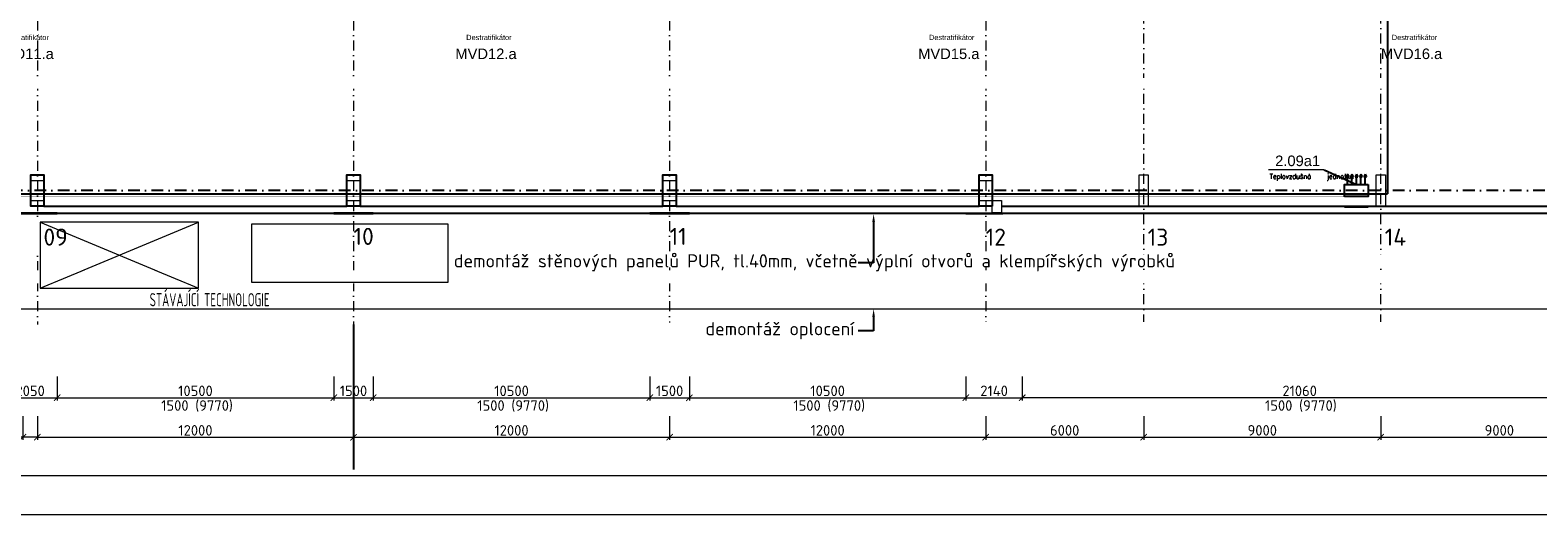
# Model space of a CAD drawing. Header units: millimetres. Extents: x -29085 to 3627694, y -159961 to 2281735.
# Tile 93 of 229: x 292204 to 349441, y 81848 to 100377. Entities that reach past the tile are written whole.
import ezdxf
from ezdxf import colors
from ezdxf.entities.mleader import LeaderData, LeaderLine
from ezdxf.enums import TextEntityAlignment as Align
from ezdxf.math import Vec2, Vec3

# ---------------------------------------------------------------- set-up
doc = ezdxf.new("R2010")
doc.units = ezdxf.units.MM
doc.linetypes.add('DASHDOT', pattern=[25.4, 12.7, -6.35, 0, -6.35])
doc.layers.add('NWT_UT_PRIV', color=1, linetype='Continuous')
doc.layers.add('Přístroje MaR', color=1, linetype='Continuous')
doc.styles.add('A99_kota', font='isocpeur.ttf', dxfattribs={"height": 2})
doc.styles.add('A99_popis', font='isocpeur.ttf')
doc.styles.add('ad_popis 100', font='isocpeur.ttf', dxfattribs={"height": 200})
doc.styles.add('ROMANS', font='romans.shx', dxfattribs={"width": 0.8})
doc.styles.get("Standard").update_dxf_attribs({"font": 'arial.ttf'})
doc.linetypes.add('HRANICE1', pattern='A,6.35,-2.54,[133,ltypeshp.shx,S=2.54,R=0,X=-2.54,Y=0],-2.54,25.4', length=36.83)
doc.dimstyles.new('A99_kota_200 new', dxfattribs={"dimscale": 200, "dimtxt": 2, "dimasz": 1.2, "dimexe": 0.5, "dimexo": 1.5, "dimgap": 0.3, "dimtad": 1, "dimdec": 0, "dimzin": 3, "dimdsep": 46, "dimtxsty": 'A99_kota', "dimblk": 'ARCHTICK', "dimcen": 2.5, "dimazin": 2, "dimtfac": 0.75, "dimtdec": 0, "dimtmove": 2, "dimatfit": 0, "dimfxl": 4, "dimfxlon": 1, "dimtolj": 1, "dimtzin": 0, "dimlwd": 5, "dimlwe": 5, "dimarcsym": 0})

# ---------------------------------------------------------------- blocks, each defined once
blk = doc.blocks.new('_ArchTick')
at = {"color": 0, "linetype": 'ByBlock', "const_width": 0.15}
blk.add_lwpolyline([(-0.5, -0.5), (0.5, 0.5)], dxfattribs=at)
blk = doc.blocks.new('*D2408')
at = {"color": 0, "lineweight": 5}
for p, q in [((291929, 85713), (291929, 84813)), ((292479, 85713), (292479, 84813)), ((291929, 84913), (290799, 84913)), ((292479, 84913), (291929, 84913))]:
    blk.add_line(p, q, dxfattribs=at)
at = {"layer": 'Defpoints', "color": 0}
for p in [(291929, 87788), (292479, 87788), (291929, 84913)]:
    blk.add_point(p, dxfattribs=at)
at = {"color": 0, "lineweight": 5, "xscale": 240, "yscale": 240, "zscale": 240, "rotation": 180}
blk.add_blockref('_ArchTick', (291929, 84913), dxfattribs=at)
at = {"color": 0, "lineweight": 5, "xscale": 240, "yscale": 240, "zscale": 240}
blk.add_blockref('_ArchTick', (292479, 84913), dxfattribs=at)
at = {"color": 0, "insert": (291239, 85173), "char_height": 400, "attachment_point": 5, "style": 'A99_kota'}
blk.add_mtext('\\A1;550', dxfattribs=at)
blk = doc.blocks.new('*D2379')
at = {"color": 0, "lineweight": 5}
for p, q in [((213389, 82781), (213389, 81881)), ((352804, 82781), (352804, 81881)), ((213389, 81981), (352804, 81981))]:
    blk.add_line(p, q, dxfattribs=at)
at = {"layer": 'Defpoints', "color": 0}
for p in [(213389, 93393), (352804, 93393), (352804, 81981)]:
    blk.add_point(p, dxfattribs=at)
at = {"color": 0, "lineweight": 5, "xscale": 240, "yscale": 240, "zscale": 240, "rotation": 180}
blk.add_blockref('_ArchTick', (213389, 81981), dxfattribs=at)
at = {"color": 0, "lineweight": 5, "xscale": 240, "yscale": 240, "zscale": 240}
blk.add_blockref('_ArchTick', (352804, 81981), dxfattribs=at)
at = {"color": 0, "insert": (283096, 82241), "char_height": 400, "attachment_point": 5, "style": 'A99_kota'}
blk.add_mtext('\\A1;139415', dxfattribs=at)
blk = doc.blocks.new('*D2346')
at = {"color": 0, "lineweight": 5}
for p, q in [((292479, 85713), (292479, 84813)), ((304479, 85713), (304479, 84813)), ((292479, 84913), (304479, 84913))]:
    blk.add_line(p, q, dxfattribs=at)
at = {"layer": 'Defpoints', "color": 0}
for p in [(292479, 87788), (304479, 87788), (304479, 84913)]:
    blk.add_point(p, dxfattribs=at)
at = {"color": 0, "lineweight": 5, "xscale": 240, "yscale": 240, "zscale": 240, "rotation": 180}
blk.add_blockref('_ArchTick', (292479, 84913), dxfattribs=at)
at = {"color": 0, "lineweight": 5, "xscale": 240, "yscale": 240, "zscale": 240}
blk.add_blockref('_ArchTick', (304479, 84913), dxfattribs=at)
at = {"color": 0, "insert": (298479, 85173), "char_height": 400, "attachment_point": 5, "style": 'A99_kota'}
blk.add_mtext('\\A1;12000', dxfattribs=at)
blk = doc.blocks.new('*D2345')
at = {"color": 0, "lineweight": 5}
for p, q in [((304479, 85713), (304479, 84813)), ((316479, 85713), (316479, 84813)), ((304479, 84913), (316479, 84913))]:
    blk.add_line(p, q, dxfattribs=at)
at = {"layer": 'Defpoints', "color": 0}
for p in [(304479, 87788), (316479, 87788), (316479, 84913)]:
    blk.add_point(p, dxfattribs=at)
at = {"color": 0, "lineweight": 5, "xscale": 240, "yscale": 240, "zscale": 240, "rotation": 180}
blk.add_blockref('_ArchTick', (304479, 84913), dxfattribs=at)
at = {"color": 0, "lineweight": 5, "xscale": 240, "yscale": 240, "zscale": 240}
blk.add_blockref('_ArchTick', (316479, 84913), dxfattribs=at)
at = {"color": 0, "insert": (310479, 85173), "char_height": 400, "attachment_point": 5, "style": 'A99_kota'}
blk.add_mtext('\\A1;12000', dxfattribs=at)
blk = doc.blocks.new('*D2344')
at = {"color": 0, "lineweight": 5}
for p, q in [((316479, 85713), (316479, 84813)), ((328479, 85713), (328479, 84813)), ((316479, 84913), (328479, 84913))]:
    blk.add_line(p, q, dxfattribs=at)
at = {"layer": 'Defpoints', "color": 0}
for p in [(328479, 89198), (316479, 87788), (328479, 84913)]:
    blk.add_point(p, dxfattribs=at)
at = {"color": 0, "lineweight": 5, "xscale": 240, "yscale": 240, "zscale": 240, "rotation": 180}
blk.add_blockref('_ArchTick', (316479, 84913), dxfattribs=at)
at = {"color": 0, "lineweight": 5, "xscale": 240, "yscale": 240, "zscale": 240}
blk.add_blockref('_ArchTick', (328479, 84913), dxfattribs=at)
at = {"color": 0, "insert": (322479, 85173), "char_height": 400, "attachment_point": 5, "style": 'A99_kota'}
blk.add_mtext('\\A1;12000', dxfattribs=at)
blk = doc.blocks.new('*D2343')
at = {"color": 0, "lineweight": 5}
for p, q in [((328479, 85713), (328479, 84813)), ((334479, 85713), (334479, 84813)), ((328479, 84913), (334479, 84913))]:
    blk.add_line(p, q, dxfattribs=at)
at = {"layer": 'Defpoints', "color": 0}
for p in [(328479, 89198), (334479, 89198), (334479, 84913)]:
    blk.add_point(p, dxfattribs=at)
at = {"color": 0, "lineweight": 5, "xscale": 240, "yscale": 240, "zscale": 240, "rotation": 180}
blk.add_blockref('_ArchTick', (328479, 84913), dxfattribs=at)
at = {"color": 0, "lineweight": 5, "xscale": 240, "yscale": 240, "zscale": 240}
blk.add_blockref('_ArchTick', (334479, 84913), dxfattribs=at)
at = {"color": 0, "insert": (331479, 85173), "char_height": 400, "attachment_point": 5, "style": 'A99_kota'}
blk.add_mtext('\\A1;6000', dxfattribs=at)
blk = doc.blocks.new('*D2342')
at = {"color": 0, "lineweight": 5}
for p, q in [((334479, 85713), (334479, 84813)), ((343479, 85713), (343479, 84813)), ((334479, 84913), (343479, 84913))]:
    blk.add_line(p, q, dxfattribs=at)
at = {"layer": 'Defpoints', "color": 0}
for p in [(334479, 89198), (343479, 89198), (343479, 84913)]:
    blk.add_point(p, dxfattribs=at)
at = {"color": 0, "lineweight": 5, "xscale": 240, "yscale": 240, "zscale": 240, "rotation": 180}
blk.add_blockref('_ArchTick', (334479, 84913), dxfattribs=at)
at = {"color": 0, "lineweight": 5, "xscale": 240, "yscale": 240, "zscale": 240}
blk.add_blockref('_ArchTick', (343479, 84913), dxfattribs=at)
at = {"color": 0, "insert": (338979, 85173), "char_height": 400, "attachment_point": 5, "style": 'A99_kota'}
blk.add_mtext('\\A1;9000', dxfattribs=at)
blk = doc.blocks.new('*D2341')
at = {"color": 0, "lineweight": 5}
for p, q in [((343479, 85713), (343479, 84813)), ((352479, 85713), (352479, 84813)), ((343479, 84913), (352479, 84913))]:
    blk.add_line(p, q, dxfattribs=at)
at = {"layer": 'Defpoints', "color": 0}
for p in [(343479, 89198), (352479, 89198), (352479, 84913)]:
    blk.add_point(p, dxfattribs=at)
at = {"color": 0, "lineweight": 5, "xscale": 240, "yscale": 240, "zscale": 240, "rotation": 180}
blk.add_blockref('_ArchTick', (343479, 84913), dxfattribs=at)
at = {"color": 0, "lineweight": 5, "xscale": 240, "yscale": 240, "zscale": 240}
blk.add_blockref('_ArchTick', (352479, 84913), dxfattribs=at)
at = {"color": 0, "insert": (347979, 85173), "char_height": 400, "attachment_point": 5, "style": 'A99_kota'}
blk.add_mtext('\\A1;9000', dxfattribs=at)
blk = doc.blocks.new('*D2340')
at = {"color": 0, "lineweight": 5}
for p, q in [((213929, 84253), (213929, 83353)), ((352479, 84253), (352479, 83353)), ((213929, 83453), (352479, 83453))]:
    blk.add_line(p, q, dxfattribs=at)
at = {"layer": 'Defpoints', "color": 0}
for p in [(213929, 89198), (352479, 89198), (352479, 83453)]:
    blk.add_point(p, dxfattribs=at)
at = {"color": 0, "lineweight": 5, "xscale": 240, "yscale": 240, "zscale": 240, "rotation": 180}
blk.add_blockref('_ArchTick', (213929, 83453), dxfattribs=at)
at = {"color": 0, "lineweight": 5, "xscale": 240, "yscale": 240, "zscale": 240}
blk.add_blockref('_ArchTick', (352479, 83453), dxfattribs=at)
at = {"color": 0, "insert": (283204, 83713), "char_height": 400, "attachment_point": 5, "style": 'A99_kota'}
blk.add_mtext('\\A1;138550', dxfattribs=at)
blk = doc.blocks.new('*D2337')
at = {"color": 0, "lineweight": 5}
for p, q in [((291179, 87213), (291179, 86313)), ((293229, 87213), (293229, 86313)), ((291179, 86413), (293229, 86413))]:
    blk.add_line(p, q, dxfattribs=at)
at = {"layer": 'Defpoints', "color": 0}
for p in [(291179, 93393), (293229, 93393), (293229, 86413)]:
    blk.add_point(p, dxfattribs=at)
at = {"color": 0, "lineweight": 5, "xscale": 240, "yscale": 240, "zscale": 240, "rotation": 180}
blk.add_blockref('_ArchTick', (291179, 86413), dxfattribs=at)
at = {"color": 0, "lineweight": 5, "xscale": 240, "yscale": 240, "zscale": 240}
blk.add_blockref('_ArchTick', (293229, 86413), dxfattribs=at)
at = {"color": 0, "insert": (292204, 86673), "char_height": 400, "attachment_point": 5, "style": 'A99_kota'}
blk.add_mtext('\\A1;2050', dxfattribs=at)
blk = doc.blocks.new('*D2336')
at = {"color": 0, "lineweight": 5}
for p, q in [((293229, 87213), (293229, 86313)), ((303729, 87213), (303729, 86313)), ((293229, 86413), (303729, 86413))]:
    blk.add_line(p, q, dxfattribs=at)
at = {"layer": 'Defpoints', "color": 0}
for p in [(293229, 93152), (303729, 93152), (303729, 86413)]:
    blk.add_point(p, dxfattribs=at)
at = {"color": 0, "lineweight": 5, "xscale": 240, "yscale": 240, "zscale": 240, "rotation": 180}
blk.add_blockref('_ArchTick', (293229, 86413), dxfattribs=at)
at = {"color": 0, "lineweight": 5, "xscale": 240, "yscale": 240, "zscale": 240}
blk.add_blockref('_ArchTick', (303729, 86413), dxfattribs=at)
at = {"color": 0, "insert": (298479, 86673), "char_height": 400, "attachment_point": 5, "style": 'A99_kota'}
blk.add_mtext('\\A1;10500', dxfattribs=at)
blk = doc.blocks.new('*D2335')
at = {"color": 0, "lineweight": 5}
for p, q in [((303729, 87213), (303729, 86313)), ((305229, 87213), (305229, 86313)), ((303729, 86413), (305229, 86413))]:
    blk.add_line(p, q, dxfattribs=at)
at = {"layer": 'Defpoints', "color": 0}
for p in [(303729, 93152), (305229, 93152), (305229, 86413)]:
    blk.add_point(p, dxfattribs=at)
at = {"color": 0, "lineweight": 5, "xscale": 240, "yscale": 240, "zscale": 240, "rotation": 180}
blk.add_blockref('_ArchTick', (303729, 86413), dxfattribs=at)
at = {"color": 0, "lineweight": 5, "xscale": 240, "yscale": 240, "zscale": 240}
blk.add_blockref('_ArchTick', (305229, 86413), dxfattribs=at)
at = {"color": 0, "insert": (304479, 86673), "char_height": 400, "attachment_point": 5, "style": 'A99_kota'}
blk.add_mtext('\\A1;1500', dxfattribs=at)
blk = doc.blocks.new('*D2334')
at = {"color": 0, "lineweight": 5}
for p, q in [((305229, 87213), (305229, 86313)), ((315729, 87213), (315729, 86313)), ((305229, 86413), (315729, 86413))]:
    blk.add_line(p, q, dxfattribs=at)
at = {"layer": 'Defpoints', "color": 0}
for p in [(305229, 93152), (315729, 93152), (315729, 86413)]:
    blk.add_point(p, dxfattribs=at)
at = {"color": 0, "lineweight": 5, "xscale": 240, "yscale": 240, "zscale": 240, "rotation": 180}
blk.add_blockref('_ArchTick', (305229, 86413), dxfattribs=at)
at = {"color": 0, "lineweight": 5, "xscale": 240, "yscale": 240, "zscale": 240}
blk.add_blockref('_ArchTick', (315729, 86413), dxfattribs=at)
at = {"color": 0, "insert": (310479, 86673), "char_height": 400, "attachment_point": 5, "style": 'A99_kota'}
blk.add_mtext('\\A1;10500', dxfattribs=at)
blk = doc.blocks.new('*D2333')
at = {"color": 0, "lineweight": 5}
for p, q in [((315729, 87213), (315729, 86313)), ((317229, 87213), (317229, 86313)), ((315729, 86413), (317229, 86413))]:
    blk.add_line(p, q, dxfattribs=at)
at = {"layer": 'Defpoints', "color": 0}
for p in [(315729, 93152), (317229, 93152), (317229, 86413)]:
    blk.add_point(p, dxfattribs=at)
at = {"color": 0, "lineweight": 5, "xscale": 240, "yscale": 240, "zscale": 240, "rotation": 180}
blk.add_blockref('_ArchTick', (315729, 86413), dxfattribs=at)
at = {"color": 0, "lineweight": 5, "xscale": 240, "yscale": 240, "zscale": 240}
blk.add_blockref('_ArchTick', (317229, 86413), dxfattribs=at)
at = {"color": 0, "insert": (316479, 86673), "char_height": 400, "attachment_point": 5, "style": 'A99_kota'}
blk.add_mtext('\\A1;1500', dxfattribs=at)
blk = doc.blocks.new('*D2332')
at = {"color": 0, "lineweight": 5}
for p, q in [((317229, 87213), (317229, 86313)), ((327729, 87213), (327729, 86313)), ((317229, 86413), (327729, 86413))]:
    blk.add_line(p, q, dxfattribs=at)
at = {"layer": 'Defpoints', "color": 0}
for p in [(317229, 93152), (327729, 93152), (327729, 86413)]:
    blk.add_point(p, dxfattribs=at)
at = {"color": 0, "lineweight": 5, "xscale": 240, "yscale": 240, "zscale": 240, "rotation": 180}
blk.add_blockref('_ArchTick', (317229, 86413), dxfattribs=at)
at = {"color": 0, "lineweight": 5, "xscale": 240, "yscale": 240, "zscale": 240}
blk.add_blockref('_ArchTick', (327729, 86413), dxfattribs=at)
at = {"color": 0, "insert": (322479, 86673), "char_height": 400, "attachment_point": 5, "style": 'A99_kota'}
blk.add_mtext('\\A1;10500', dxfattribs=at)
blk = doc.blocks.new('*D2331')
at = {"color": 0, "lineweight": 5}
for p, q in [((327729, 87213), (327729, 86313)), ((329869, 87213), (329869, 86313)), ((327729, 86413), (329869, 86413))]:
    blk.add_line(p, q, dxfattribs=at)
at = {"layer": 'Defpoints', "color": 0}
for p in [(329869, 93393), (327729, 93152), (329869, 86413)]:
    blk.add_point(p, dxfattribs=at)
at = {"color": 0, "lineweight": 5, "xscale": 240, "yscale": 240, "zscale": 240, "rotation": 180}
blk.add_blockref('_ArchTick', (327729, 86413), dxfattribs=at)
at = {"color": 0, "lineweight": 5, "xscale": 240, "yscale": 240, "zscale": 240}
blk.add_blockref('_ArchTick', (329869, 86413), dxfattribs=at)
at = {"color": 0, "insert": (328799, 86673), "char_height": 400, "attachment_point": 5, "style": 'A99_kota'}
blk.add_mtext('\\A1;2140', dxfattribs=at)
blk = doc.blocks.new('*D2325')
at = {"color": 0, "lineweight": 5}
for p, q in [((329869, 87213), (329869, 86313)), ((350929, 87213), (350929, 86313)), ((350929, 86413), (329869, 86413))]:
    blk.add_line(p, q, dxfattribs=at)
at = {"layer": 'Defpoints', "color": 0}
for p in [(350929, 93393), (329869, 93152), (329869, 86413)]:
    blk.add_point(p, dxfattribs=at)
at = {"color": 0, "lineweight": 5, "xscale": 240, "yscale": 240, "zscale": 240, "rotation": 180}
blk.add_blockref('_ArchTick', (329869, 86413), dxfattribs=at)
at = {"color": 0, "lineweight": 5, "xscale": 240, "yscale": 240, "zscale": 240}
blk.add_blockref('_ArchTick', (350929, 86413), dxfattribs=at)
at = {"color": 0, "insert": (340399, 86673), "char_height": 400, "attachment_point": 5, "style": 'A99_kota'}
blk.add_mtext('\\A1;21060', dxfattribs=at)

msp = doc.modelspace()

# ---------------------------------------------------------------- linework, layer by layer
at = {"color": 251, "linetype": 'DASHDOT', "lineweight": 5, "ltscale": 30}
for p, q in [((292479, 194483.3), (292479, 89198.3)), ((304479, 194483.3), (304479, 89198.3)), ((316479, 194483.3), (316479, 89273.3)), ((328479, 194483.3), (328479, 89198.3)), ((334479, 89198.3), (334479, 122104.9)), ((343479, 89198.3), (343479, 122104.9))]:
    msp.add_line(p, q, dxfattribs=at)
at = {"color": 251, "linetype": 'DASHDOT', "ltscale": 35}
msp.add_line((401278.6, 94283.3), (210329, 94283.3), dxfattribs=at)
at = {"color": 251, "lineweight": 20}
for p, q in [((293229, 93433.3), (291179, 93433.3)), ((291179, 93393.3), (293229, 93393.3)), ((293229, 93433.3), (293229, 93393.3)), ((293229, 93433.3), (303729, 93433.3)), ((303729, 93393.3), (293229, 93393.3)), ((303729, 93433.3), (303729, 93393.3)), ((305229, 93433.3), (303729, 93433.3)), ((303729, 93393.3), (305229, 93393.3)), ((305229, 93433.3), (305229, 93393.3)), ((305229, 93433.3), (315729, 93433.3)), ((315729, 93393.3), (305229, 93393.3)), ((315729, 93433.3), (315729, 93393.3)), ((317229, 93433.3), (315729, 93433.3)), ((315729, 93393.3), (317229, 93393.3)), ((317229, 93433.3), (317229, 93393.3)), ((317229, 93433.3), (327729, 93433.3)), ((327729, 93393.3), (317229, 93393.3)), ((327729, 93433.3), (328979, 93433.3)), ((327729, 93433.3), (327729, 93393.3)), ((327729, 93393.3), (329129, 93393.3)), ((328979, 93433.3), (352654.5, 93433.3)), ((352804, 93393.3), (329129, 93393.3)), ((329869, 93433.3), (329869, 93393.3))]:
    msp.add_line(p, q, dxfattribs=at)
at = {"color": 251}
for p, q in [((292729, 93683.3), (304229, 93683.3)), ((292729, 93683.3), (304229, 93683.3)), ((304729, 93683.3), (316229, 93683.3)), ((304729, 93683.3), (316229, 93683.3)), ((316729, 93683.3), (328229, 93683.3)), ((329079, 93683.3), (352559, 93683.3))]:
    msp.add_line(p, q, dxfattribs=at)
at = {"color": 251, "linetype": 'Continuous', "ltscale": 2}
for points in [[(292729, 93683.3), (292229, 93683.3), (292229, 94883.3), (292729, 94883.3)], [(304729, 93683.3), (304229, 93683.3), (304229, 94883.3), (304729, 94883.3)], [(316729, 93683.3), (316229, 93683.3), (316229, 94883.3), (316729, 94883.3)], [(328729, 93683.3), (328229, 93683.3), (328229, 94883.3), (328729, 94883.3)]]:
    msp.add_lwpolyline(points, close=True, dxfattribs=at)
at = {"color": 251, "linetype": 'Continuous', "lineweight": 20, "ltscale": 2}
for points in [[(292729, 94883.3), (292229, 94883.3), (292229, 94663.3), (292729, 94663.3)], [(304729, 94883.3), (304229, 94883.3), (304229, 94663.3), (304729, 94663.3)], [(316729, 94883.3), (316229, 94883.3), (316229, 94663.3), (316729, 94663.3)], [(328729, 94883.3), (328229, 94883.3), (328229, 94663.3), (328729, 94663.3)], [(334304, 94883.3), (334654, 94883.3), (334654, 93683.3), (334304, 93683.3)], [(343304, 94883.3), (343654, 94883.3), (343654, 93683.3), (343304, 93683.3)], [(292729, 93683.3), (292229, 93683.3), (292229, 93903.3), (292729, 93903.3)], [(304729, 93683.3), (304229, 93683.3), (304229, 93903.3), (304729, 93903.3)], [(316729, 93683.3), (316229, 93683.3), (316229, 93903.3), (316729, 93903.3)], [(328729, 93683.3), (328229, 93683.3), (328229, 93903.3), (328729, 93903.3)]]:
    msp.add_lwpolyline(points, close=True, dxfattribs=at)
at = {"color": 251}
msp.add_lwpolyline([(304479, 89198.3), (304479, 83683.3)], dxfattribs=at)
at = {"layer": 'NWT_UT_PRIV', "color": 251, "const_width": 20}
msp.add_lwpolyline([(272747.1, 94041.8), (342319.2, 94041.8)], dxfattribs=at)
at = {"layer": 'Přístroje MaR'}
for p, q in [((341327.3, 95073.8), (342552, 94509.3)), ((291041.4, 94160.7), (343733.6, 94160.7))]:
    msp.add_line(p, q, dxfattribs=at)
at = {"layer": 'Přístroje MaR', "const_width": 47.4}
msp.add_lwpolyline([(339212.2, 95073.8), (341327.3, 95073.8)], dxfattribs=at)
at = {"layer": 'Přístroje MaR'}
for points in [[(342100, 94057.3), (342100, 94509.3), (343004, 94509.3)], [(343004, 94509.3), (343004, 94057.3), (342100, 94057.3)], [(342217.7, 94909.3), (342167.7, 94809.3)], [(342167.7, 94809.3), (342267.7, 94809.3)], [(342217.7, 94909.3), (342267.7, 94809.3)], [(342217.7, 94509.3), (342217.7, 94809.3)], [(342384.8, 94909.3), (342334.8, 94809.3)], [(342334.8, 94809.3), (342434.8, 94809.3)], [(342384.8, 94909.3), (342434.8, 94809.3)], [(342384.8, 94509.3), (342384.8, 94809.3)], [(342552, 94909.3), (342502, 94809.3)], [(342552, 94909.3), (342502, 94809.3)], [(342502, 94809.3), (342602, 94809.3)], [(342502, 94809.3), (342602, 94809.3)], [(342552, 94909.3), (342602, 94809.3)], [(342552, 94909.3), (342602, 94809.3)], [(342552, 94509.3), (342552, 94809.3)], [(342552, 94509.3), (342552, 94809.3)], [(342719.1, 94909.3), (342669.1, 94809.3)], [(342669.1, 94809.3), (342769.1, 94809.3)], [(342719.1, 94909.3), (342769.1, 94809.3)], [(342719.1, 94509.3), (342719.1, 94809.3)], [(342886.2, 94909.3), (342836.2, 94809.3)], [(342836.2, 94809.3), (342936.2, 94809.3)], [(342886.2, 94909.3), (342936.2, 94809.3)], [(342886.2, 94509.3), (342886.2, 94809.3)]]:
    msp.add_lwpolyline(points, dxfattribs=at)

# ---------------------------------------------------------------- texts
at = {"color": 251, "style": 'A99_kota'}
for p in [(298539, 85916), (310539, 85916), (322539, 85916), (340444.2, 85916)]:
    msp.add_text('1500 (9770)', height=400, dxfattribs=at).set_placement(p, align=Align.CENTER)
at = {"color": 251, "lineweight": 0, "char_height": 650, "attachment_point": 1, "style": 'ad_popis 100'}
for s, insert in [('10', (304479, 92866.8)), ('11', (316479, 92866.8)), ('12', (328479, 92836.8)), ('13', (334629, 92836.8)), ('14', (343629, 92836.8))]:
    msp.add_mtext_dynamic_manual_height_columns(s, width=832.5, gutter_width=1000, heights=[0], dxfattribs=dict(at, insert=insert))
at = {"layer": 'Přístroje MaR'}
for s, height, p in [('Destratifikátor', 200, (292050.5, 99999.7, 31126)), ('Destratifikátor', 200, (309620.5, 99999.7, 31126)), ('Destratifikátor', 200, (327190.5, 99999.7, 31126)), ('Destratifikátor', 200, (344760.5, 99999.7, 31126)), ('MVD11.a', 400, (291939.1, 99277.7, 93378)), ('MVD12.a', 400, (309509.1, 99277.7, 93378)), ('MVD15.a', 400, (327079.1, 99277.7, 93378)), ('MVD16.a', 400, (344649.1, 99277.7, 93378)), ('2.09a1', 400, (340322.8, 95211.5, 93378))]:
    msp.add_text(s, height=height, dxfattribs=at).set_placement(p, align=Align.CENTER)
note = msp.add_mtext_dynamic_manual_height_columns('Teplovzdušná jednotka ', width=2162.508, gutter_width=12.5, heights=[457, 0], dxfattribs=dict(at, insert=(339260.5, 94922.6), char_height=200, attachment_point=1, line_spacing_factor=0.8, style='ROMANS'))

# ---------------------------------------------------------------- dimensions: what is measured, and where the dimension line sits
at = {"color": 251}
for base, p1, p2, picture, middle in [((329869, 86413.3), (327729, 93151.6), (329869, 93393.3), '*D2331', (328799, 86673.3)), ((305229, 86413.3), (303729, 93151.6), (305229, 93151.6), '*D2335', (304479, 86673.3)), ((315729, 86413.3), (305229, 93151.6), (315729, 93151.6), '*D2334', (310479, 86673.3)), ((317229, 86413.3), (315729, 93151.6), (317229, 93151.6), '*D2333', (316479, 86673.3)), ((327729, 86413.3), (317229, 93151.6), (327729, 93151.6), '*D2332', (322479, 86673.3)), ((352479, 83453.3), (213929, 89198.3), (352479, 89198.3), '*D2340', (283204, 83713.3)), ((328479, 84913.3), (316479, 87788.3), (328479, 89198.3), '*D2344', (322479, 85173.3)), ((334479, 84913.3), (328479, 89198.3), (334479, 89198.3), '*D2343', (331479, 85173.3)), ((343479, 84913.3), (334479, 89198.3), (343479, 89198.3), '*D2342', (338979, 85173.3)), ((352479, 84913.3), (343479, 89198.3), (352479, 89198.3), '*D2341', (347979, 85173.3)), ((304479, 84913.3), (292479, 87788.3), (304479, 87788.3), '*D2346', (298479, 85173.3)), ((316479, 84913.3), (304479, 87788.3), (316479, 87788.3), '*D2345', (310479, 85173.3))]:
    dim = msp.add_linear_dim(base=base, p1=p1, p2=p2, dimstyle='A99_kota_200 new', override={"dimscale": 1, "dimtix": 1, "dimtofl": 1, "dimtmove": 1, "dimatfit": 1}, dxfattribs=at)
    dim.commit()
    dim.dimension.update_dxf_attribs({"geometry": picture, "text_midpoint": middle})
dim = msp.add_linear_dim(base=(329869, 86413.3), p1=(350929, 93393.3), p2=(329869, 93151.6), angle=180, dimstyle='A99_kota_200 new', override={"dimscale": 1, "dimtix": 1, "dimtofl": 1, "dimtmove": 1, "dimatfit": 1}, dxfattribs=at)
dim.commit()
dim.dimension.update_dxf_attribs({"geometry": '*D2325', "text_midpoint": (340399, 86673.3)})
dim = msp.add_linear_dim(base=(291929, 84913.3), p1=(292479, 87788.3), p2=(291929, 87788.3), angle=180, dimstyle='A99_kota_200 new', override={"dimscale": 1, "dimtix": 1, "dimtofl": 1, "dimtmove": 1, "dimatfit": 1}, dxfattribs=at)
dim.commit()
dim.dimension.update_dxf_attribs({"geometry": '*D2408', "text_midpoint": (291239, 85248.3), "dimtype": 160})

# ---------------------------------------------------------------- next in the draw order: texts
at = {"color": 251, "lineweight": 0, "insert": (292709, 92838.3), "char_height": 650, "attachment_point": 1, "style": 'ad_popis 100', "bg_fill": 2}
msp.add_mtext_dynamic_manual_height_columns('09', width=832.5, gutter_width=1000, heights=[0], dxfattribs=at)

# ---------------------------------------------------------------- next in the draw order: leaders
at = {"color": 251, "lineweight": 9}
ml = msp.add_multileader_mtext('Standard', dxfattribs=at)
ml.set_content('\\A1;{\\C256;výměna vrat}', color=1, style='A99_popis')
ml.set_leader_properties(color=256, linetype='ByLayer', lineweight=-1)
ml.build(insert=Vec2(0, 0))
ml.multileader.update_dxf_attribs({"dogleg_length": 1, "arrow_head_size": 200, "scale": 200})
ctx = ml.context
ctx.base_point, ctx.scale, ctx.char_height, ctx.arrow_head_size, ctx.landing_gap_size, ctx.plane_origin = Vec3(214859, 98293.3), 200, 400, 200, 250, Vec3(217664, 89257.5)
notes = []
notes.append((ctx, [(0, (1, 1, 0), (214214, 98293.3), (1, 0), 645, [(0, [(213694, 98293.3)], 0, [])])]))
ctx.mtext.insert, ctx.mtext.width, ctx.mtext.defined_height, ctx.mtext.flow_direction = Vec3(215109, 98553.3), 3255, 1693.3, 5
ctx.mtext.has_bg_fill, ctx.mtext.bg_color, ctx.mtext.bg_scale_factor, ctx.mtext.bg_transparency, ctx.mtext.use_window_bg_color = 1, -1073741824, 1, 0, 1
for ctx, leaders in notes:
    for number, flags, end, landing, length, lines in leaders:
        leader = LeaderData()
        leader.index, (leader.has_last_leader_line, leader.has_dogleg_vector, leader.attachment_direction) = number, flags
        leader.last_leader_point, leader.dogleg_vector, leader.dogleg_length = Vec3(end), Vec3(landing), length
        for number, points, colour, breaks in lines:
            line = LeaderLine()
            line.index, line.vertices, line.color, line.breaks = number, Vec3.list(points), colors.encode_raw_color(colour), breaks
            leader.lines.append(line)
        ctx.leaders.append(leader)

# ---------------------------------------------------------------- next in the draw order: linework, layer by layer
at = {"layer": 'Přístroje MaR'}
msp.add_line((343720.6, 118018.9), (343733.6, 94160.7), dxfattribs=at)

# ---------------------------------------------------------------- next in the draw order: dimensions: what is measured, and where the dimension line sits
at = {"color": 251}
for base, p1, p2, picture, middle in [((352804, 81981.1), (213389, 93393.3), (352804, 93393.3), '*D2379', (283096.5, 82241.1)), ((293229, 86413.3), (291179, 93393.3), (293229, 93393.3), '*D2337', (292204, 86673.3)), ((303729, 86413.3), (293229, 93151.6), (303729, 93151.6), '*D2336', (298479, 86673.3))]:
    dim = msp.add_linear_dim(base=base, p1=p1, p2=p2, dimstyle='A99_kota_200 new', override={"dimscale": 1, "dimtix": 1, "dimtofl": 1, "dimtmove": 1, "dimatfit": 1}, dxfattribs=at)
    dim.commit()
    dim.dimension.update_dxf_attribs({"geometry": picture, "text_midpoint": middle})

# ---------------------------------------------------------------- next in the draw order: leaders
at = {"color": 251, "lineweight": 9}
ml = msp.add_multileader_mtext('Standard', dxfattribs=at)
ml.set_content('\\A1;{\\C256;demontáž stěnových panelů PUR, tl.40mm, včetně výplní otvorů a klempířských výrobků}', color=1, style='A99_popis')
ml.set_leader_properties(color=256, linetype='ByLayer', lineweight=-1)
ml.build(insert=Vec2(0, 0))
ml.multileader.update_dxf_attribs({"dogleg_length": 1, "arrow_head_size": 300, "scale": 200})
ctx = ml.context
ctx.base_point, ctx.scale, ctx.char_height, ctx.arrow_head_size, ctx.landing_gap_size, ctx.plane_origin = Vec3(215334, 90928.3), 200, 500, 300, 250, Vec3(228554, 84072.2)
notes = []
notes.append((ctx, [(0, (1, 1, 0), (231519, 90928.3), (-1, 0), 585, [(0, [(231519, 93393.3)], 0, [])])]))
ctx.mtext.insert, ctx.mtext.width, ctx.mtext.flow_direction = Vec3(215584, 91253.3), 15225, 5
ctx.mtext.has_bg_fill, ctx.mtext.bg_color, ctx.mtext.bg_scale_factor, ctx.mtext.bg_transparency, ctx.mtext.use_window_bg_color = 1, -1073741824, 1, 0, 1
for ctx, leaders in notes:
    for number, flags, end, landing, length, lines in leaders:
        leader = LeaderData()
        leader.index, (leader.has_last_leader_line, leader.has_dogleg_vector, leader.attachment_direction) = number, flags
        leader.last_leader_point, leader.dogleg_vector, leader.dogleg_length = Vec3(end), Vec3(landing), length
        for number, points, colour, breaks in lines:
            line = LeaderLine()
            line.index, line.vertices, line.color, line.breaks = number, Vec3.list(points), colors.encode_raw_color(colour), breaks
            leader.lines.append(line)
        ctx.leaders.append(leader)

# ---------------------------------------------------------------- next in the draw order: linework, layer by layer
at = {"color": 251, "linetype": 'Continuous', "lineweight": 5, "ltscale": 5}
msp.add_lwpolyline([(292589.7, 93081.6), (292589.7, 90579.4), (298596.8, 90579.4), (298596.8, 93081.6)], close=True, dxfattribs=at)
for points in [[(292589.7, 90579.4), (298596.8, 93081.6)], [(292589.7, 93081.6), (298596.8, 90579.4)]]:
    msp.add_lwpolyline(points, dxfattribs=at)

# ---------------------------------------------------------------- next in the draw order: texts
at = {"color": 251, "lineweight": 5, "ltscale": 5, "style": 'A99_popis', "width": 0.6}
msp.add_text('STÁVAJÍCÍ TECHNOLOGIE', height=500, dxfattribs=at).set_placement((296742.2, 89885.8))

# ---------------------------------------------------------------- next in the draw order: leaders
at = {"color": 251, "lineweight": 9}
ml = msp.add_multileader_mtext('Standard', dxfattribs=at)
ml.set_content('\\A1;{\\C256;demontáž stěnových panelů PUR, tl.40mm, včetně výplní otvorů a klempířských výrobků}', color=1, style='A99_popis')
ml.set_leader_properties(color=256, linetype='ByLayer', lineweight=-1)
ml.build(insert=Vec2(0, 0))
ml.multileader.update_dxf_attribs({"dogleg_length": 1, "arrow_head_size": 300, "scale": 200})
ctx = ml.context
ctx.base_point, ctx.scale, ctx.char_height, ctx.arrow_head_size, ctx.landing_gap_size, ctx.plane_origin = Vec3(308039, 91538.3), 200, 500, 300, 250, Vec3(321259, 84072.2)
notes = []
notes.append((ctx, [(0, (1, 1, 0), (324224, 91538.3), (-1, 0), 585, [(0, [(324224, 93393.3)], 0, [])])]))
ctx.mtext.insert, ctx.mtext.width, ctx.mtext.defined_height, ctx.mtext.flow_direction = Vec3(308289, 91863.3), 15225, 2293.3, 5
ctx.mtext.has_bg_fill, ctx.mtext.bg_color, ctx.mtext.bg_scale_factor, ctx.mtext.bg_transparency, ctx.mtext.use_window_bg_color = 1, -1073741824, 1, 0, 1
for ctx, leaders in notes:
    for number, flags, end, landing, length, lines in leaders:
        leader = LeaderData()
        leader.index, (leader.has_last_leader_line, leader.has_dogleg_vector, leader.attachment_direction) = number, flags
        leader.last_leader_point, leader.dogleg_vector, leader.dogleg_length = Vec3(end), Vec3(landing), length
        for number, points, colour, breaks in lines:
            line = LeaderLine()
            line.index, line.vertices, line.color, line.breaks = number, Vec3.list(points), colors.encode_raw_color(colour), breaks
            leader.lines.append(line)
        ctx.leaders.append(leader)

# ---------------------------------------------------------------- next in the draw order: linework, layer by layer
at = {"color": 251, "linetype": 'Continuous', "lineweight": 20, "ltscale": 2}
msp.add_lwpolyline([(328729, 93903.3), (329079, 93903.3), (329079, 93433.3), (328729, 93433.3)], close=True, dxfattribs=at)
at = {"color": 251, "linetype": 'HRANICE1', "lineweight": 20, "ltscale": 10}
msp.add_lwpolyline([(277929, 93393.3), (277929, 89783.3), (351419, 89783.3), (351419, 93283.3)], dxfattribs=at)
at = {"color": 251, "lineweight": 5}
msp.add_lwpolyline([(300607.1, 93005.2), (300607.1, 90808.6), (308070.7, 90808.6), (308070.7, 93005.2)], close=True, dxfattribs=at)
at = {"layer": 'Přístroje MaR'}
msp.add_lwpolyline([(343004, 93657.3), (342100, 93657.3)], dxfattribs=at)

# ---------------------------------------------------------------- next in the draw order: leaders
at = {"color": 251, "lineweight": 9}
ml = msp.add_multileader_mtext('Standard', dxfattribs=at)
ml.set_content('\\A1;{\\C256;demontáž oplocení}', color=1, style='A99_popis')
ml.set_leader_properties(color=256, linetype='ByLayer', lineweight=-1)
ml.build(insert=Vec2(0, 0))
ml.multileader.update_dxf_attribs({"dogleg_length": 1, "arrow_head_size": 300, "scale": 200})
ctx = ml.context
ctx.base_point, ctx.scale, ctx.char_height, ctx.arrow_head_size, ctx.landing_gap_size, ctx.plane_origin = Vec3(317589, 88958.3), 200, 500, 300, 250, Vec3(321259, 81492.2)
notes = []
notes.append((ctx, [(0, (1, 1, 0), (324224, 88958.3), (-1, 0), 585, [(0, [(324224, 89783.3)], 0, [])])]))
ctx.mtext.insert, ctx.mtext.width, ctx.mtext.defined_height, ctx.mtext.flow_direction = Vec3(317839, 89283.3), 5760, 2293.3, 5
ctx.mtext.has_bg_fill, ctx.mtext.bg_color, ctx.mtext.bg_scale_factor, ctx.mtext.bg_transparency, ctx.mtext.use_window_bg_color = 1, -1073741824, 1, 0, 1
for ctx, leaders in notes:
    for number, flags, end, landing, length, lines in leaders:
        leader = LeaderData()
        leader.index, (leader.has_last_leader_line, leader.has_dogleg_vector, leader.attachment_direction) = number, flags
        leader.last_leader_point, leader.dogleg_vector, leader.dogleg_length = Vec3(end), Vec3(landing), length
        for number, points, colour, breaks in lines:
            line = LeaderLine()
            line.index, line.vertices, line.color, line.breaks = number, Vec3.list(points), colors.encode_raw_color(colour), breaks
            leader.lines.append(line)
        ctx.leaders.append(leader)

doc.saveas('drawing.dxf')
